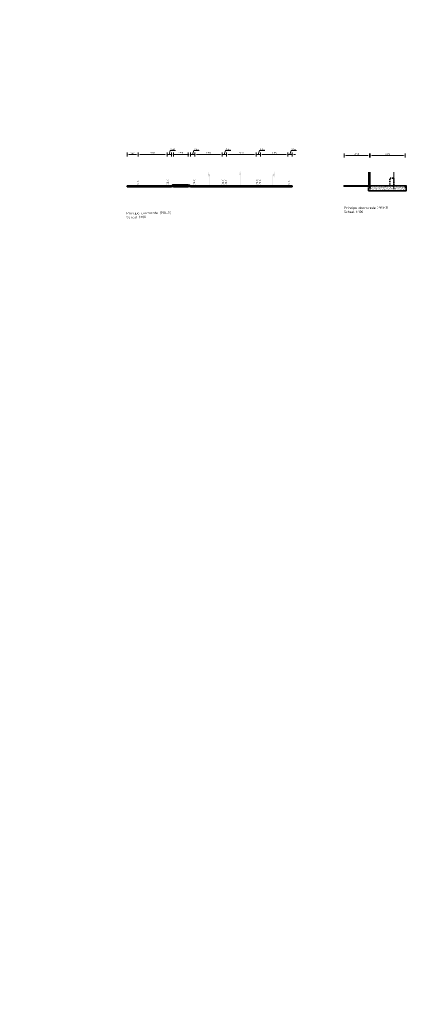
# Model space of a CAD drawing. Header units: metres. Extents: x 39929 to 50394, y 387420 to 399996.
# Tile 58 of 96: x 49144 to 49184, y 391432 to 391535. Entities that reach past the tile are written whole.
import ezdxf

# ---------------------------------------------------------------- set-up
doc = ezdxf.new("R2010")
doc.units = ezdxf.units.M
for name, pattern in [('DASHED', [0.75, 0.5, -0.25]), ('VH-RIJWIELPADBAND-SO', [20, 8, -2, 2, -2, 0, -2, 2, -2]), ('VW-33_STREEP', [6, 3, -3])]:
    doc.linetypes.add(name, pattern=pattern)
doc.layers.add('B-WE-VW-MARKERING_PIJL-T', color=7, linetype='Continuous')
for name, color, linetype, lineweight in [('N-WE-VH-FUNDERING-A', 252, 'Continuous', 18), ('N-WE-VH-FUNDERING-G', 7, 'Continuous', 35), ('N-WE-VH-GESLOTENVERHARDING_BETON-A', 252, 'Continuous', 18), ('N-WE-VH-KANTOPSLUITING_OPSLUITBAND-S', 150, 'Continuous', 25), ('N-WE-VH-KANTOPSLUITING_RIJWIELPADBAND-G', 10, 'VH-RIJWIELPADBAND-SO', 35), ('N-WE-VH-KANTOPSLUITING_TROTTOIRBAND_RWS-S', 210, 'Continuous', 25), ('N-WE-VH-KANTVERHARDING_TEGEL-G', 60, 'Continuous', 18), ('N-WE-VH-OPENVERHARDING_TEGEL-A', 7, 'Continuous', 18), ('N-WE-VH-VERHARDING_ASFALT-G', 252, 'Continuous', 35), ('N-WE-VH-VERHARDING_ASFALT_ROOD-A', 13, 'Continuous', 18), ('N-WE-VW-MARKERING_LANGS_STREEP_33_015-G', 7, 'VW-33_STREEP', 35), ('N-WE-VW-MARKERING_LANGS_STREEP_DOORGETROKKEN_015-G', 7, 'Continuous', 35), ('Topo', 7, 'Continuous', 18), ('X-XX-AL-200-T25', 7, 'Continuous', 25), ('X-XX-AL-DETAIL1-G', 7, 'Continuous', 18), ('X-XX-AL-M', 7, 'Continuous', 18)]:
    doc.layers.add(name, color=color, linetype=linetype, lineweight=lineweight)
doc.layers.add('X-XX-AL-HULPLIJN_GEEL-GD', color=2, linetype='Continuous', lineweight=18, plot=False)
doc.styles.add('NLCS-ISO-ANNOTATIVE-T18', font='NLCS-ISO.ttf', dxfattribs={"height": 1.799999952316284})
doc.styles.add('NLCS-ISO-T25', font='NLCS-ISO.ttf', dxfattribs={"height": 2.5})
doc.dimstyles.new('NLCS-ANNOTATIVE-T18-PIJL_l2_h1', dxfattribs={"dimtxt": 1.799999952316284, "dimasz": 1.8, "dimexe": 2, "dimexo": 2, "dimgap": 0.7, "dimtad": 1, "dimzin": 0, "dimdsep": 46, "dimtxsty": 'NLCS-ISO-ANNOTATIVE-T18', "dimcen": 0, "dimdle": 2, "dimclrd": 256, "dimclre": 256, "dimclrt": 256, "dimadec": 1, "dimazin": 0, "dimtfac": 1, "dimtofl": 0, "dimtmove": 1, "dimatfit": 0, "dimfxl": 2, "dimfxlon": 1, "dimtfillclr": 256, "dimtolj": 1, "dimtzin": 0, "dimlwd": 18, "dimlwe": 18, "dimarcsym": 0})
picture_1 = doc.add_image_def('image1.tif', size_in_pixel=(8000, 10000))

# ---------------------------------------------------------------- blocks, each defined once
blk = doc.blocks.new('vobul')
at = {"layer": 'B-WE-VW-MARKERING_PIJL-T'}
blk.add_hatch(color=256, dxfattribs=at).paths.add_polyline_path([(0, 0.07500000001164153), (4.599999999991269, 0.07500000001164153), (5.199999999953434, 0.6749999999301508), (3.999999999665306, 0.6749999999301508), (5.69999999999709, 0.9750000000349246), (7.499999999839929, 0.6749999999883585), (6.200000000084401, 0.6750000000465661), (5.449999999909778, -0.07500000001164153), (0, -0.07500000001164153)])
blk = doc.blocks.new('vobud')
at = {"layer": 'B-WE-VW-MARKERING_PIJL-T'}
blk.add_hatch(color=256, dxfattribs=at).paths.add_polyline_path([(5.44999999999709, -0.375), (7.5, 0), (5.44999999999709, 0.375), (5.44999999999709, 0.07500000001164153), (0, 0.07500000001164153), (0, -0.07500000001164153), (5.44999999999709, -0.07500000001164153)])
blk = doc.blocks.new('*D400')
at = {"layer": 'Defpoints', "color": 0, "transparency": 16777216}
for p in [(49155.94453992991, 391520.9710079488), (49154.79453992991, 391517.6833796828), (49155.94453992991, 391517.6833796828)]:
    blk.add_point(p, dxfattribs=at)
at = {"layer": 'X-XX-AL-M', "lineweight": 18, "transparency": 16777216}
for p, q in [((49154.79453992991, 391520.7710079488), (49154.79453992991, 391521.1710079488)), ((49154.97453992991, 391520.9710079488), (49155.76453992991, 391520.9710079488)), ((49155.94453992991, 391520.7710079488), (49155.94453992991, 391521.1710079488))]:
    blk.add_line(p, q, dxfattribs=at)
at = {"layer": 'X-XX-AL-M', "transparency": 16777216}
for points in [[(49154.97453992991, 391521.0010079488), (49154.97453992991, 391520.9410079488), (49154.79453992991, 391520.9710079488)], [(49155.76453992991, 391521.0010079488), (49155.76453992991, 391520.9410079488), (49155.94453992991, 391520.9710079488)]]:
    blk.add_solid(points, dxfattribs=at)
at = {"layer": 'X-XX-AL-M', "transparency": 16777216, "insert": (49155.3695399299, 391521.1310079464), "char_height": 0.1799999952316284, "attachment_point": 5, "style": 'NLCS-ISO-ANNOTATIVE-T18'}
blk.add_mtext('\\A1;var.', dxfattribs=at)
blk = doc.blocks.new('*D399')
at = {"layer": 'Defpoints', "color": 0, "transparency": 16777216}
for p in [(49158.94453992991, 391520.9710079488), (49155.94453992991, 391517.6833796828), (49158.94453992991, 391517.6833796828)]:
    blk.add_point(p, dxfattribs=at)
at = {"layer": 'X-XX-AL-M', "lineweight": 18, "transparency": 16777216}
for p, q in [((49155.94453992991, 391520.7710079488), (49155.94453992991, 391521.1710079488)), ((49156.12453992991, 391520.9710079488), (49158.76453992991, 391520.9710079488)), ((49158.94453992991, 391520.7710079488), (49158.94453992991, 391521.1710079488))]:
    blk.add_line(p, q, dxfattribs=at)
at = {"layer": 'X-XX-AL-M', "transparency": 16777216}
for points in [[(49156.12453992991, 391521.0010079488), (49156.12453992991, 391520.9410079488), (49155.94453992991, 391520.9710079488)], [(49158.76453992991, 391521.0010079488), (49158.76453992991, 391520.9410079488), (49158.94453992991, 391520.9710079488)]]:
    blk.add_solid(points, dxfattribs=at)
at = {"layer": 'X-XX-AL-M', "transparency": 16777216, "insert": (49157.44453992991, 391521.1310079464), "char_height": 0.1799999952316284, "attachment_point": 5, "style": 'NLCS-ISO-ANNOTATIVE-T18'}
blk.add_mtext('\\A1;3.00', dxfattribs=at)
blk = doc.blocks.new('*D398')
at = {"layer": 'Defpoints', "color": 0, "transparency": 16777216}
for p in [(49159.39453992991, 391520.9710079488), (49158.94453992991, 391517.6833796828), (49159.39453992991, 391517.6833796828)]:
    blk.add_point(p, dxfattribs=at)
at = {"layer": 'X-XX-AL-M', "lineweight": 18, "transparency": 16777216}
for p, q in [((49158.76453992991, 391520.9710079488), (49158.58453992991, 391520.9710079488)), ((49158.94453992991, 391520.7710079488), (49158.94453992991, 391521.1710079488)), ((49158.94453992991, 391520.9710079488), (49159.39453992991, 391520.9710079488)), ((49159.16953992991, 391520.9710079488), (49159.28803992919, 391521.3660079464)), ((49159.28803992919, 391521.3660079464), (49159.84203991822, 391521.3660079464)), ((49159.39453992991, 391520.7710079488), (49159.39453992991, 391521.1710079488)), ((49159.57453992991, 391520.9710079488), (49159.75453992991, 391520.9710079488))]:
    blk.add_line(p, q, dxfattribs=at)
at = {"layer": 'X-XX-AL-M', "transparency": 16777216}
for points in [[(49158.76453992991, 391521.0010079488), (49158.76453992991, 391520.9410079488), (49158.94453992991, 391520.9710079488)], [(49159.57453992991, 391521.0010079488), (49159.57453992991, 391520.9410079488), (49159.39453992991, 391520.9710079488)]]:
    blk.add_solid(points, dxfattribs=at)
at = {"layer": 'X-XX-AL-M', "transparency": 16777216, "insert": (49159.56503992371, 391521.526007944), "char_height": 0.1799999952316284, "attachment_point": 5, "style": 'NLCS-ISO-ANNOTATIVE-T18'}
blk.add_mtext('\\A1;0.45', dxfattribs=at)
blk = doc.blocks.new('*D397')
at = {"layer": 'Defpoints', "color": 0, "transparency": 16777216}
for p in [(49161.16453992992, 391520.9710079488), (49159.61453992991, 391517.7983796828), (49161.16453992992, 391517.7983796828)]:
    blk.add_point(p, dxfattribs=at)
at = {"layer": 'X-XX-AL-M', "lineweight": 18, "transparency": 16777216}
for p, q in [((49159.61453992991, 391520.7710079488), (49159.61453992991, 391521.1710079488)), ((49159.79453992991, 391520.9710079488), (49160.98453992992, 391520.9710079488)), ((49161.16453992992, 391520.7710079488), (49161.16453992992, 391521.1710079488))]:
    blk.add_line(p, q, dxfattribs=at)
at = {"layer": 'X-XX-AL-M', "transparency": 16777216}
for points in [[(49159.79453992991, 391521.0010079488), (49159.79453992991, 391520.9410079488), (49159.61453992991, 391520.9710079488)], [(49160.98453992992, 391521.0010079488), (49160.98453992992, 391520.9410079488), (49161.16453992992, 391520.9710079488)]]:
    blk.add_solid(points, dxfattribs=at)
at = {"layer": 'X-XX-AL-M', "transparency": 16777216, "insert": (49160.38953992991, 391521.1310079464), "char_height": 0.1799999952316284, "attachment_point": 5, "style": 'NLCS-ISO-ANNOTATIVE-T18'}
blk.add_mtext('\\A1;1.55', dxfattribs=at)
blk = doc.blocks.new('*D396')
at = {"layer": 'Defpoints', "color": 0, "transparency": 16777216}
for p in [(49161.83453992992, 391520.9710079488), (49161.38453992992, 391517.6833796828), (49161.83453992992, 391517.6833796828)]:
    blk.add_point(p, dxfattribs=at)
at = {"layer": 'X-XX-AL-M', "lineweight": 18, "transparency": 16777216}
for p, q in [((49161.20453992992, 391520.9710079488), (49161.02453992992, 391520.9710079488)), ((49161.38453992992, 391520.7710079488), (49161.38453992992, 391521.1710079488)), ((49161.38453992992, 391520.9710079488), (49161.83453992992, 391520.9710079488)), ((49161.60953992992, 391520.9710079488), (49161.72803992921, 391521.3660079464)), ((49161.72803992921, 391521.3660079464), (49162.28203991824, 391521.3660079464)), ((49161.83453992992, 391520.7710079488), (49161.83453992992, 391521.1710079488)), ((49162.01453992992, 391520.9710079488), (49162.19453992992, 391520.9710079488))]:
    blk.add_line(p, q, dxfattribs=at)
at = {"layer": 'X-XX-AL-M', "transparency": 16777216}
for points in [[(49161.20453992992, 391521.0010079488), (49161.20453992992, 391520.9410079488), (49161.38453992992, 391520.9710079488)], [(49162.01453992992, 391521.0010079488), (49162.01453992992, 391520.9410079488), (49161.83453992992, 391520.9710079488)]]:
    blk.add_solid(points, dxfattribs=at)
at = {"layer": 'X-XX-AL-M', "transparency": 16777216, "insert": (49162.00503992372, 391521.526007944), "char_height": 0.1799999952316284, "attachment_point": 5, "style": 'NLCS-ISO-ANNOTATIVE-T18'}
blk.add_mtext('\\A1;0.45', dxfattribs=at)
blk = doc.blocks.new('*D395')
at = {"layer": 'Defpoints', "color": 0, "transparency": 16777216}
for p in [(49164.68453992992, 391520.9710079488), (49161.83453992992, 391517.6833796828), (49164.68453992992, 391517.6833796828)]:
    blk.add_point(p, dxfattribs=at)
at = {"layer": 'X-XX-AL-M', "lineweight": 18, "transparency": 16777216}
for p, q in [((49161.83453992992, 391520.7710079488), (49161.83453992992, 391521.1710079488)), ((49162.01453992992, 391520.9710079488), (49164.50453992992, 391520.9710079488)), ((49164.68453992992, 391520.7710079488), (49164.68453992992, 391521.1710079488))]:
    blk.add_line(p, q, dxfattribs=at)
at = {"layer": 'X-XX-AL-M', "transparency": 16777216}
for points in [[(49162.01453992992, 391521.0010079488), (49162.01453992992, 391520.9410079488), (49161.83453992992, 391520.9710079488)], [(49164.50453992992, 391521.0010079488), (49164.50453992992, 391520.9410079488), (49164.68453992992, 391520.9710079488)]]:
    blk.add_solid(points, dxfattribs=at)
at = {"layer": 'X-XX-AL-M', "transparency": 16777216, "insert": (49163.25953992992, 391521.1310079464), "char_height": 0.1799999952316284, "attachment_point": 5, "style": 'NLCS-ISO-ANNOTATIVE-T18'}
blk.add_mtext('\\A1;2.85', dxfattribs=at)
blk = doc.blocks.new('*D394')
at = {"layer": 'Defpoints', "color": 0, "transparency": 16777216}
for p in [(49165.13453992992, 391520.9710079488), (49164.68453992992, 391517.6833796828), (49165.13453992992, 391517.6833796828)]:
    blk.add_point(p, dxfattribs=at)
at = {"layer": 'X-XX-AL-M', "lineweight": 18, "transparency": 16777216}
for p, q in [((49164.50453992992, 391520.9710079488), (49164.32453992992, 391520.9710079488)), ((49164.68453992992, 391520.7710079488), (49164.68453992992, 391521.1710079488)), ((49164.68453992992, 391520.9710079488), (49165.13453992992, 391520.9710079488)), ((49164.90953992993, 391520.9710079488), (49165.02803992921, 391521.3660079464)), ((49165.02803992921, 391521.3660079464), (49165.58203991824, 391521.3660079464)), ((49165.13453992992, 391520.7710079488), (49165.13453992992, 391521.1710079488)), ((49165.31453992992, 391520.9710079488), (49165.49453992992, 391520.9710079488))]:
    blk.add_line(p, q, dxfattribs=at)
at = {"layer": 'X-XX-AL-M', "transparency": 16777216}
for points in [[(49164.50453992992, 391521.0010079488), (49164.50453992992, 391520.9410079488), (49164.68453992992, 391520.9710079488)], [(49165.31453992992, 391521.0010079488), (49165.31453992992, 391520.9410079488), (49165.13453992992, 391520.9710079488)]]:
    blk.add_solid(points, dxfattribs=at)
at = {"layer": 'X-XX-AL-M', "transparency": 16777216, "insert": (49165.30503992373, 391521.526007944), "char_height": 0.1799999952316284, "attachment_point": 5, "style": 'NLCS-ISO-ANNOTATIVE-T18'}
blk.add_mtext('\\A1;0.45', dxfattribs=at)
blk = doc.blocks.new('*D393')
at = {"layer": 'Defpoints', "color": 0, "transparency": 16777216}
for p in [(49168.23453992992, 391520.9710079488), (49165.13453992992, 391517.6833796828), (49168.23453992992, 391517.6833796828)]:
    blk.add_point(p, dxfattribs=at)
at = {"layer": 'X-XX-AL-M', "lineweight": 18, "transparency": 16777216}
for p, q in [((49165.13453992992, 391520.7710079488), (49165.13453992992, 391521.1710079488)), ((49165.31453992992, 391520.9710079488), (49168.05453992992, 391520.9710079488)), ((49168.23453992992, 391520.7710079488), (49168.23453992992, 391521.1710079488))]:
    blk.add_line(p, q, dxfattribs=at)
at = {"layer": 'X-XX-AL-M', "transparency": 16777216}
for points in [[(49165.31453992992, 391521.0010079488), (49165.31453992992, 391520.9410079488), (49165.13453992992, 391520.9710079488)], [(49168.05453992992, 391521.0010079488), (49168.05453992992, 391520.9410079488), (49168.23453992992, 391520.9710079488)]]:
    blk.add_solid(points, dxfattribs=at)
at = {"layer": 'X-XX-AL-M', "transparency": 16777216, "insert": (49166.68453992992, 391521.1310079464), "char_height": 0.1799999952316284, "attachment_point": 5, "style": 'NLCS-ISO-ANNOTATIVE-T18'}
blk.add_mtext('\\A1;3.10', dxfattribs=at)
blk = doc.blocks.new('*D392')
at = {"layer": 'Defpoints', "color": 0, "transparency": 16777216}
for p in [(49168.68453992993, 391520.9710079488), (49168.23453992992, 391517.6833796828), (49168.68453992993, 391517.6833796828)]:
    blk.add_point(p, dxfattribs=at)
at = {"layer": 'X-XX-AL-M', "lineweight": 18, "transparency": 16777216}
for p, q in [((49168.05453992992, 391520.9710079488), (49167.87453992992, 391520.9710079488)), ((49168.23453992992, 391520.7710079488), (49168.23453992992, 391521.1710079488)), ((49168.23453992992, 391520.9710079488), (49168.68453992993, 391520.9710079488)), ((49168.45953992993, 391520.9710079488), (49168.57803992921, 391521.3660079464)), ((49168.57803992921, 391521.3660079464), (49169.13203991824, 391521.3660079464)), ((49168.68453992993, 391520.7710079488), (49168.68453992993, 391521.1710079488)), ((49168.86453992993, 391520.9710079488), (49169.04453992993, 391520.9710079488))]:
    blk.add_line(p, q, dxfattribs=at)
at = {"layer": 'X-XX-AL-M', "transparency": 16777216}
for points in [[(49168.05453992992, 391521.0010079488), (49168.05453992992, 391520.9410079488), (49168.23453992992, 391520.9710079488)], [(49168.86453992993, 391521.0010079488), (49168.86453992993, 391520.9410079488), (49168.68453992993, 391520.9710079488)]]:
    blk.add_solid(points, dxfattribs=at)
at = {"layer": 'X-XX-AL-M', "transparency": 16777216, "insert": (49168.85503992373, 391521.526007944), "char_height": 0.1799999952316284, "attachment_point": 5, "style": 'NLCS-ISO-ANNOTATIVE-T18'}
blk.add_mtext('\\A1;0.45', dxfattribs=at)
blk = doc.blocks.new('*D391')
at = {"layer": 'Defpoints', "color": 0, "transparency": 16777216}
for p in [(49171.53453992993, 391520.9710079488), (49168.68453992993, 391517.6833796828), (49171.53453992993, 391517.6833796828)]:
    blk.add_point(p, dxfattribs=at)
at = {"layer": 'X-XX-AL-M', "lineweight": 18, "transparency": 16777216}
for p, q in [((49168.68453992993, 391520.7710079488), (49168.68453992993, 391521.1710079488)), ((49168.86453992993, 391520.9710079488), (49171.35453992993, 391520.9710079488)), ((49171.53453992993, 391520.7710079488), (49171.53453992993, 391521.1710079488))]:
    blk.add_line(p, q, dxfattribs=at)
at = {"layer": 'X-XX-AL-M', "transparency": 16777216}
for points in [[(49168.86453992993, 391521.0010079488), (49168.86453992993, 391520.9410079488), (49168.68453992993, 391520.9710079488)], [(49171.35453992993, 391521.0010079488), (49171.35453992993, 391520.9410079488), (49171.53453992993, 391520.9710079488)]]:
    blk.add_solid(points, dxfattribs=at)
at = {"layer": 'X-XX-AL-M', "transparency": 16777216, "insert": (49170.10953992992, 391521.1310079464), "char_height": 0.1799999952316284, "attachment_point": 5, "style": 'NLCS-ISO-ANNOTATIVE-T18'}
blk.add_mtext('\\A1;2.85', dxfattribs=at)
blk = doc.blocks.new('*D390')
at = {"layer": 'Defpoints', "color": 0, "transparency": 16777216}
for p in [(49171.98453992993, 391520.9710079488), (49171.53453992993, 391517.6833796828), (49171.98453992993, 391517.6833796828)]:
    blk.add_point(p, dxfattribs=at)
at = {"layer": 'X-XX-AL-M', "lineweight": 18, "transparency": 16777216}
for p, q in [((49171.35453992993, 391520.9710079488), (49171.17453992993, 391520.9710079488)), ((49171.53453992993, 391520.7710079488), (49171.53453992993, 391521.1710079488)), ((49171.53453992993, 391520.9710079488), (49171.98453992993, 391520.9710079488)), ((49171.75953992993, 391520.9710079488), (49171.87803992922, 391521.3660079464)), ((49171.87803992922, 391521.3660079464), (49172.43203991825, 391521.3660079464)), ((49171.98453992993, 391520.7710079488), (49171.98453992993, 391521.1710079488)), ((49172.16453992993, 391520.9710079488), (49172.34453992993, 391520.9710079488))]:
    blk.add_line(p, q, dxfattribs=at)
at = {"layer": 'X-XX-AL-M', "transparency": 16777216}
for points in [[(49171.35453992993, 391521.0010079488), (49171.35453992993, 391520.9410079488), (49171.53453992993, 391520.9710079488)], [(49172.16453992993, 391521.0010079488), (49172.16453992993, 391520.9410079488), (49171.98453992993, 391520.9710079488)]]:
    blk.add_solid(points, dxfattribs=at)
at = {"layer": 'X-XX-AL-M', "transparency": 16777216, "insert": (49172.15503992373, 391521.526007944), "char_height": 0.1799999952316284, "attachment_point": 5, "style": 'NLCS-ISO-ANNOTATIVE-T18'}
blk.add_mtext('\\A1;0.45', dxfattribs=at)
blk = doc.blocks.new('SVH-KANTOPSLUITING_OPSLUITBAND_100X200-D')
blk.add_hatch(color=254).paths.add_polyline_path([(-0.09999999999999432, -0.1999999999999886), (0, -0.1999999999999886), (0, 0), (-0.09999999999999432, 0)])
at = {"flags": 128}
blk.add_lwpolyline([(-0.09999999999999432, -0.1999999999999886), (0, -0.1999999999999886), (0, 0), (-0.09999999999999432, 0)], close=True, dxfattribs=at)
blk = doc.blocks.new('*D404')
at = {"layer": 'Defpoints', "color": 0, "transparency": 16777216}
for p in [(49180.04886812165, 391520.8535434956), (49177.3898959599, 391517.6908796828), (49180.03989595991, 391517.6833796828)]:
    blk.add_point(p, dxfattribs=at)
at = {"layer": 'X-XX-AL-M', "lineweight": 18, "transparency": 16777216}
for p, q in [((49177.39830208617, 391520.6610442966), (49177.39943415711, 391521.0610426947)), ((49180.04830208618, 391520.6535442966), (49180.04943415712, 391521.0535426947)), ((49177.57886740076, 391520.8605340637), (49179.86886884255, 391520.8540529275))]:
    blk.add_line(p, q, dxfattribs=at)
at = {"layer": 'X-XX-AL-M', "transparency": 16777216}
for points in [[(49177.57895230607, 391520.8905339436), (49177.57878249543, 391520.8305341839), (49177.39886812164, 391520.8610434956)], [(49179.86895374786, 391520.8840528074), (49179.86878393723, 391520.8240530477), (49180.04886812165, 391520.8535434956)]]:
    blk.add_solid(points, dxfattribs=at)
at = {"layer": 'X-XX-AL-M', "transparency": 16777216, "insert": (49178.72432095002, 391521.0172928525), "char_height": 0.1799999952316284, "attachment_point": 5, "rotation": 359.8378425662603, "style": 'NLCS-ISO-ANNOTATIVE-T18'}
blk.add_mtext('\\A1;2.65', dxfattribs=at)
blk = doc.blocks.new('*D403')
at = {"layer": 'Defpoints', "color": 0, "transparency": 16777216}
for p in [(49183.76989595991, 391520.8538274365), (49180.11989595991, 391517.7233796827), (49183.76989595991, 391517.7233796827)]:
    blk.add_point(p, dxfattribs=at)
at = {"layer": 'X-XX-AL-M', "lineweight": 18, "transparency": 16777216}
for p, q in [((49180.11989595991, 391520.6538274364), (49180.11989595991, 391521.0538274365)), ((49183.76989595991, 391520.6538274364), (49183.76989595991, 391521.0538274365)), ((49180.29989595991, 391520.8538274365), (49183.58989595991, 391520.8538274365))]:
    blk.add_line(p, q, dxfattribs=at)
at = {"layer": 'X-XX-AL-M', "transparency": 16777216}
for points in [[(49180.29989595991, 391520.8838274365), (49180.29989595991, 391520.8238274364), (49180.11989595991, 391520.8538274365)], [(49183.58989595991, 391520.8838274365), (49183.58989595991, 391520.8238274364), (49183.76989595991, 391520.8538274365)]]:
    blk.add_solid(points, dxfattribs=at)
at = {"layer": 'X-XX-AL-M', "transparency": 16777216, "insert": (49181.94489595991, 391521.013827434), "char_height": 0.1799999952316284, "attachment_point": 5, "style": 'NLCS-ISO-ANNOTATIVE-T18'}
blk.add_mtext('\\A1;3.65', dxfattribs=at)
blk = doc.blocks.new('SVH-KANTOPSLUITING_RWS_110 220X160-D')
blk.add_hatch(color=254).paths.add_polyline_path([(-0.2200000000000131, -0.1599999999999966), (-1.4210854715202e-14, -0.1599999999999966), (0, 0), (-0.1099999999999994, 0), (-0.2200000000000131, -0.1100000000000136)])
at = {"flags": 128}
blk.add_lwpolyline([(-0.2200000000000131, -0.1599999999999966), (-1.4210854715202e-14, -0.1599999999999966), (0, 0), (-0.1099999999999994, 0), (-0.2200000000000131, -0.1100000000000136)], close=True, dxfattribs=at)

msp = doc.modelspace()

# ---------------------------------------------------------------- hatches: boundary and pattern name
at = {"layer": 'N-WE-VH-FUNDERING-A'}
h = msp.add_hatch(dxfattribs=at)
h.set_pattern_fill('AVH-FUNDERING_02-SOD', color=0, scale=0.1, style=0, pattern_type=2)
h.set_pattern_definition([(0, (49159.61453992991, 391517.7133796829), (0.1, 0.1), [0.0125, -0.08750000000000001]), (90, (49159.61453992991, 391517.7133796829), (-0.09999999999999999, 0.1), [0.0125, -0.08750000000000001]), (135, (49159.62703992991, 391517.7133796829), (-0.09999999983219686, 5.551115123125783e-18), [0.01767767, -0.12374369]), (0, (49159.62703992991, 391517.7696296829), (0.1, 0.1), [0.0125, -0.08750000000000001]), (45, (49159.63328992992, 391517.7633796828), (0, 0.09999999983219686), [0.00883883, -0.13258252]), (135, (49159.63328992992, 391517.7633796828), (-0.09999999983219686, 5.551115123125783e-18), [0.00883883, -0.13258252]), (0, (49159.66453992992, 391517.7946296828), (0.1, 0.1), [0.01767767, -0.08232233]), (45, (49159.66453992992, 391517.7946296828), (0, 0.09999999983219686), [0.0125, -0.12892136]), (135, (49159.68221759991, 391517.7946296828), (-0.09999999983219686, 5.551115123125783e-18), [0.0125, -0.12892136]), (90, (49159.68328992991, 391517.7383796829), (-0.09999999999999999, 0.1), [0.0125, -0.08750000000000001]), (45, (49159.68328992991, 391517.7383796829), (0, 0.09999999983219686), [0.00883883, -0.13258252]), (135, (49159.68953992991, 391517.7446296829), (-0.09999999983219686, 5.551115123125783e-18), [0.00883883, -0.13258252]), (0, (49159.62703992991, 391517.7383796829), (0.1, 0.1), [0.00625, -0.08375]), (0, (49159.70203992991, 391517.7633796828), (0.1, 0.1), [0.00625, -0.08375]), (90, (49159.67078992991, 391517.7758796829), (-0.09999999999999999, 0.1), [0.00625, -0.08375]), (135, (49159.68328992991, 391517.7196296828), (-0.09999999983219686, 5.551115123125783e-18), [0.00883883, -0.13258252]), (135, (49159.63953992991, 391517.7883796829), (-0.09999999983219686, 5.551115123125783e-18), [0.00883883, -0.13258252]), (45, (49159.66141492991, 391517.7461921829), (0, 0.09999999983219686), [0.00883883, -0.13258252]), (90, (49159.64891492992, 391517.7258796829), (-0.09999999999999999, 0.1), [0.0015625, -0.09843750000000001]), (90, (49159.65360242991, 391517.7680671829), (-0.09999999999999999, 0.1), [0.0015625, -0.09843750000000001]), (90, (49159.70047742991, 391517.7852546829), (-0.09999999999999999, 0.1), [0.0015625, -0.09843750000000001]), (90, (49159.70203992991, 391517.7321296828), (-0.09999999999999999, 0.1), [0.0015625, -0.09843750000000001])])
h.paths.add_polyline_path([(49161.16453992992, 391517.7133796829), (49159.61453992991, 391517.7133796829), (49159.73453992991, 391517.5983796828), (49161.04453992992, 391517.5983796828)])
h = msp.add_hatch(dxfattribs=at)
h.set_pattern_fill('AVH-FUNDERING_ZAND-SOD', scale=0.1, style=0, pattern_type=2)
h.set_pattern_definition([(37.50000000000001, (0, 0), (-0.006299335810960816, 0.1926823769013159), [0, -0.152, 0, -0.17, 0, -0.1625]), (7.499999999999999, (0, 0), (0.1769776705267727, 0.282214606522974), [0, -0.082, 0, -0.137, 0, -0.0525]), (327.5, (-0.123, 0), (0.3114141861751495, 0.0005659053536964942), [0, -0.05, 0, -0.18, 0, -0.235]), (317.5, (-0.123, 0), (0.3006126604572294, 0.08776755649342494), [0, -0.025, 0, -0.118, 0, -0.135])])
h.paths.add_polyline_path([(49183.86989595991, 391517.5233796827), (49183.76989595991, 391517.5233796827), (49183.76989595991, 391517.6583796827), (49180.01989595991, 391517.6583796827), (49180.01989595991, 391517.5233796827), (49179.93989595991, 391517.5233796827), (49179.93989595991, 391517.1583796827), (49183.86989595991, 391517.1583796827)])
at = {"layer": 'N-WE-VH-GESLOTENVERHARDING_BETON-A'}
h = msp.add_hatch(color=256, dxfattribs=at)
h.dxf.hatch_style = 1
h.paths.add_polyline_path([(49159.39453992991, 391517.6383796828), (49159.61453992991, 391517.6383796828), (49159.61453992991, 391517.7133796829), (49159.73453992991, 391517.5983796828), (49159.39453992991, 391517.5983796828)])
h.paths.add_polyline_path([(49161.38453992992, 391517.6383796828), (49161.16453992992, 391517.6383796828), (49161.16453992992, 391517.7133796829), (49161.04453992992, 391517.5983796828), (49161.38453992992, 391517.5983796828)])
at = {"layer": 'N-WE-VH-KANTOPSLUITING_RIJWIELPADBAND-G', "true_color": 0xc7c8ca}
h = msp.add_hatch(color=9, dxfattribs=at)
h.dxf.hatch_style = 1
h.paths.add_polyline_path([(49180.11989595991, 391517.7233796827), (49180.08989595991, 391517.7233796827), (49180.0398959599, 391517.6833796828), (49180.0398959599, 391517.5233796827), (49180.11989595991, 391517.5233796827)])
at = {"layer": 'N-WE-VH-OPENVERHARDING_TEGEL-A', "true_color": 0x939598}
msp.add_hatch(color=252, dxfattribs=at).paths.add_polyline_path([(49180.11989595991, 391517.7233796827), (49180.11989595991, 391517.6583796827), (49183.76989595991, 391517.6583796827), (49183.76989595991, 391517.7233796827)])
at = {"layer": 'N-WE-VH-VERHARDING_ASFALT_ROOD-A'}
h = msp.add_hatch(color=256, dxfattribs=at)
h.dxf.hatch_style = 1
h.paths.add_polyline_path([(49161.16453992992, 391517.7983796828), (49159.61453992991, 391517.7983796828), (49159.61453992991, 391517.7633796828), (49161.16453992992, 391517.7633796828)])

# ---------------------------------------------------------------- linework, layer by layer
at = {"layer": 'N-WE-VH-FUNDERING-G', "linetype": 'DASHED', "ltscale": 0.2, "flags": 128}
msp.add_lwpolyline([(49182.16989595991, 391517.7233796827), (49182.16989595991, 391518.4933796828), (49182.56989595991, 391518.4933796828), (49182.56989595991, 391517.7233796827)], dxfattribs=at)
at = {"layer": 'N-WE-VH-FUNDERING-G', "flags": 128}
for points in [[(49159.61453992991, 391517.5983796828), (49161.16453992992, 391517.5983796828)], [(49179.93989595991, 391517.5233796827), (49179.93989595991, 391517.1583796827)], [(49179.93989595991, 391517.1583796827), (49183.86989595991, 391517.1583796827), (49183.86989595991, 391517.5233796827)]]:
    msp.add_lwpolyline(points, dxfattribs=at)
at = {"layer": 'N-WE-VH-KANTOPSLUITING_RIJWIELPADBAND-G', "flags": 128}
msp.add_lwpolyline([(49180.08989595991, 391517.7233796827), (49180.0398959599, 391517.6833796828), (49180.0398959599, 391517.5233796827), (49180.11989595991, 391517.5233796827), (49180.11989595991, 391517.7233796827)], close=True, dxfattribs=at)
at = {"layer": 'N-WE-VH-KANTVERHARDING_TEGEL-G', "flags": 128}
for points in [[(49180.11989595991, 391517.7233796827), (49183.76989595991, 391517.7233796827)], [(49180.11989595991, 391517.6583796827), (49183.76989595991, 391517.6583796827)]]:
    msp.add_lwpolyline(points, dxfattribs=at)
at = {"layer": 'N-WE-VH-VERHARDING_ASFALT-G', "flags": 128}
for points in [[(49154.79453992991, 391517.6833796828), (49155.79453992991, 391517.6833796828), (49155.94453992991, 391517.6833796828), (49158.94453992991, 391517.6833796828), (49159.09453992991, 391517.6833796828), (49159.39453992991, 391517.6833796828)], [(49154.79453992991, 391517.6833796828), (49154.79453992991, 391517.5983796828)], [(49154.79453992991, 391517.6483796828), (49155.79453992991, 391517.6483796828), (49155.94453992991, 391517.6483796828), (49158.94453992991, 391517.6483796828), (49159.09453992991, 391517.6483796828), (49159.39453992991, 391517.6483796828)], [(49154.79453992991, 391517.5983796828), (49155.79453992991, 391517.5983796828), (49155.94453992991, 391517.5983796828), (49158.94453992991, 391517.5983796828), (49159.09453992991, 391517.5983796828), (49159.39453992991, 391517.5983796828)], [(49159.61453992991, 391517.7983796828), (49161.16453992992, 391517.7983796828)], [(49159.61453992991, 391517.7633796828), (49161.16453992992, 391517.7633796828)], [(49159.61453992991, 391517.7133796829), (49161.16453992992, 391517.7133796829)], [(49161.38453992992, 391517.6833796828), (49161.68453992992, 391517.6833796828), (49161.83453992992, 391517.6833796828), (49164.68453992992, 391517.6833796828), (49164.83453992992, 391517.6833796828), (49164.98453992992, 391517.6833796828), (49165.13453992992, 391517.6833796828), (49168.23453992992, 391517.6833796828), (49168.38453992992, 391517.6833796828), (49168.53453992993, 391517.6833796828), (49168.68453992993, 391517.6833796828), (49171.53453992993, 391517.6833796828), (49171.68453992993, 391517.6833796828), (49171.98453992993, 391517.6833796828)], [(49161.38453992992, 391517.6483796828), (49161.68453992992, 391517.6483796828), (49161.83453992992, 391517.6483796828), (49164.68453992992, 391517.6483796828), (49164.83453992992, 391517.6483796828), (49164.98453992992, 391517.6483796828), (49165.13453992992, 391517.6483796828), (49168.23453992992, 391517.6483796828), (49168.38453992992, 391517.6483796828), (49168.53453992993, 391517.6483796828), (49168.68453992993, 391517.6483796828), (49171.53453992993, 391517.6483796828), (49171.68453992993, 391517.6483796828), (49171.98453992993, 391517.6483796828)], [(49161.38453992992, 391517.5983796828), (49161.68453992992, 391517.5983796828), (49161.83453992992, 391517.5983796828), (49164.68453992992, 391517.5983796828), (49164.83453992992, 391517.5983796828), (49164.98453992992, 391517.5983796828), (49165.13453992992, 391517.5983796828), (49168.23453992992, 391517.5983796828), (49168.38453992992, 391517.5983796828), (49168.53453992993, 391517.5983796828), (49168.68453992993, 391517.5983796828), (49171.53453992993, 391517.5983796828), (49171.68453992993, 391517.5983796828), (49171.98453992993, 391517.5983796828)], [(49171.98453992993, 391517.6833796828), (49171.98453992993, 391517.5983796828)], [(49177.3898959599, 391517.6833796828), (49180.0398959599, 391517.6833796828)], [(49177.3898959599, 391517.6833796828), (49177.3898959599, 391517.6583796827)], [(49177.3898959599, 391517.6583796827), (49180.0398959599, 391517.6583796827)]]:
    msp.add_lwpolyline(points, dxfattribs=at)
at = {"layer": 'N-WE-VW-MARKERING_LANGS_STREEP_33_015-G', "color": 7, "const_width": 0.025, "flags": 128}
for points in [[(49155.79453992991, 391517.7083796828), (49155.94453992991, 391517.7083796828)], [(49171.53453992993, 391517.7083796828), (49171.68453992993, 391517.7083796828)]]:
    msp.add_lwpolyline(points, dxfattribs=at)
at = {"layer": 'N-WE-VW-MARKERING_LANGS_STREEP_DOORGETROKKEN_015-G', "color": 7, "const_width": 0.025, "flags": 128}
for points in [[(49158.94453992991, 391517.7083796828), (49159.09453992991, 391517.7083796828)], [(49161.68453992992, 391517.7083796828), (49161.83453992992, 391517.7083796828)], [(49164.68453992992, 391517.7083796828), (49164.83453992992, 391517.7083796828)], [(49164.98453992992, 391517.7083796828), (49165.13453992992, 391517.7083796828)], [(49168.23453992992, 391517.7083796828), (49168.38453992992, 391517.7083796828)], [(49168.53453992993, 391517.7083796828), (49168.68453992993, 391517.7083796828)]]:
    msp.add_lwpolyline(points, dxfattribs=at)
at = {"layer": 'X-XX-AL-DETAIL1-G', "flags": 128}
for points in [[(49159.39453992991, 391517.6383796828), (49159.61453992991, 391517.6383796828), (49159.61453992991, 391517.7133796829), (49159.73453992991, 391517.5983796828), (49159.39453992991, 391517.5983796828)], [(49161.38453992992, 391517.6383796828), (49161.16453992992, 391517.6383796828), (49161.16453992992, 391517.7133796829), (49161.04453992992, 391517.5983796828), (49161.38453992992, 391517.5983796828)]]:
    msp.add_lwpolyline(points, close=True, dxfattribs=at)
at = {"layer": 'X-XX-AL-HULPLIJN_GEEL-GD', "flags": 128}
for points in [[(49179.93989595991, 391517.6583796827), (49179.93989595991, 391519.1368589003)], [(49180.0398959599, 391517.6833796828), (49180.0398959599, 391519.1368589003)], [(49180.0398959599, 391517.6583796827), (49180.0398959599, 391519.1368589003)], [(49180.11989595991, 391517.3630264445), (49180.11989595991, 391519.1368589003)], [(49182.56989595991, 391517.3630264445), (49182.56989595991, 391519.1368589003)], [(49159.39453992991, 391517.6833796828), (49159.61453992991, 391517.6833796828)], [(49161.16453992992, 391517.6833796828), (49161.38453992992, 391517.6833796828)], [(49180.1398959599, 391517.6833796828), (49180.2198959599, 391517.6833796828)]]:
    msp.add_lwpolyline(points, dxfattribs=at)

# ---------------------------------------------------------------- block references
at = {"layer": 'B-WE-VW-MARKERING_PIJL-T', "color": 7, "transparency": 33554687, "yscale": 0.2, "zscale": 0.2}
for name, p, xscale, rotation in [('vobul', (49163.41909117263, 391517.7407185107), 0.2, 89.96551719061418), ('vobud', (49166.56591055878, 391517.7520750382), 0.2, 90.24963220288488), ('vobul', (49169.96640733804, 391517.7356215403), -0.2, 270.0344828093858)]:
    msp.add_blockref(name, p, dxfattribs=dict(at, xscale=xscale, rotation=rotation))
at = {"layer": 'N-WE-VH-KANTOPSLUITING_OPSLUITBAND-S', "xscale": -1}
msp.add_blockref('SVH-KANTOPSLUITING_OPSLUITBAND_100X200-D', (49183.76989595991, 391517.7233796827), dxfattribs=at)
at = {"layer": 'N-WE-VH-KANTOPSLUITING_TROTTOIRBAND_RWS-S'}
msp.add_blockref('SVH-KANTOPSLUITING_RWS_110 220X160-D', (49159.61453992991, 391517.7983796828), dxfattribs=at)
at = {"layer": 'N-WE-VH-KANTOPSLUITING_TROTTOIRBAND_RWS-S', "xscale": -1}
msp.add_blockref('SVH-KANTOPSLUITING_RWS_110 220X160-D', (49161.16453992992, 391517.7983796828), dxfattribs=at)

# ---------------------------------------------------------------- texts
at = {"layer": 'X-XX-AL-200-T25', "style": 'NLCS-ISO-T25'}
for s, insert, char_height, width, attachment_point, rotation in [('3-3', (49155.89445008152, 391517.825244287), 0.18, 47.5, 6, 269.71236654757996), ('(0.15)', (49159.00109246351, 391517.8191101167), 0.18, 47.5, 6, 269.71236654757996), ('(0.15)', (49161.77241293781, 391517.8191101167), 0.18, 47.5, 6, 269.71236654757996), ('(0.15)', (49164.74390640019, 391517.8191101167), 0.18, 47.5, 6, 269.71236654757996), ('(0.15)', (49165.05669196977, 391517.8191101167), 0.18, 47.5, 6, 269.71236654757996), ('(0.15)', (49168.30363715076, 391517.8191101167), 0.18, 47.5, 6, 269.71236654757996), ('(0.15)', (49168.60686012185, 391517.8191101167), 0.18, 47.5, 6, 269.71236654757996), ('3-3', (49171.63219582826, 391517.825244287), 0.18, 47.5, 6, 269.71236654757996), ('Principe doorsnede (PRI-3)^JSchaal 1:100', (49154.72244110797, 391514.648804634), 0.25, 4.851722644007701, 4, 0.2876334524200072), ('Principe doorsnede (PRI-3)^JSchaal 1:100', (49177.38916322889, 391515.1902386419), 0.25, 4.851722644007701, 4, 0.2876334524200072)]:
    msp.add_mtext(s, dxfattribs=dict(at, insert=insert, char_height=char_height, width=width, attachment_point=attachment_point, rotation=rotation))

# ---------------------------------------------------------------- dimensions: what is measured, and where the dimension line sits
at = {"layer": 'X-XX-AL-M'}
dim = msp.add_aligned_dim(p1=(49154.79453992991, 391517.6833796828), p2=(49155.94453992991, 391517.6833796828), distance=3.2876282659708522, text='var.', dimstyle='NLCS-ANNOTATIVE-T18-PIJL_l2_h1', dxfattribs=at)
dim.commit()
dim.dimension.update_dxf_attribs({"geometry": '*D400', "text_midpoint": (49155.3695399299, 391521.1310079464)})
for p1, p2, distance, picture, middle in [((49155.94453992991, 391517.6833796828), (49158.94453992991, 391517.6833796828), 3.2876282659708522, '*D399', (49157.44453992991, 391521.1310079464)), ((49158.94453992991, 391517.6833796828), (49159.39453992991, 391517.6833796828), 3.2876282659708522, '*D398', (49159.35803992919, 391521.526007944)), ((49159.61453992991, 391517.7983796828), (49161.16453992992, 391517.7983796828), 3.172628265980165, '*D397', (49160.38953992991, 391521.1310079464)), ((49161.38453992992, 391517.6833796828), (49161.83453992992, 391517.6833796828), 3.2876282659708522, '*D396', (49161.79803992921, 391521.526007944)), ((49161.83453992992, 391517.6833796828), (49164.68453992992, 391517.6833796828), 3.2876282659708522, '*D395', (49163.25953992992, 391521.1310079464)), ((49164.68453992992, 391517.6833796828), (49165.13453992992, 391517.6833796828), 3.2876282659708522, '*D394', (49165.09803992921, 391521.526007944)), ((49165.13453992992, 391517.6833796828), (49168.23453992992, 391517.6833796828), 3.2876282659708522, '*D393', (49166.68453992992, 391521.1310079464)), ((49168.23453992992, 391517.6833796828), (49168.68453992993, 391517.6833796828), 3.2876282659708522, '*D392', (49168.64803992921, 391521.526007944)), ((49168.68453992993, 391517.6833796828), (49171.53453992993, 391517.6833796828), 3.2876282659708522, '*D391', (49170.10953992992, 391521.1310079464)), ((49171.53453992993, 391517.6833796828), (49171.98453992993, 391517.6833796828), 3.2876282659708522, '*D390', (49171.94803992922, 391521.526007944)), ((49177.3898959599, 391517.6908796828), (49180.0398959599, 391517.6833796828), 3.170176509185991, '*D404', (49178.72432095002, 391521.0172928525)), ((49180.11989595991, 391517.7233796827), (49183.76989595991, 391517.7233796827), 3.1304477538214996, '*D403', (49181.94489595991, 391521.013827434))]:
    dim = msp.add_aligned_dim(p1=p1, p2=p2, distance=distance, dimstyle='NLCS-ANNOTATIVE-T18-PIJL_l2_h1', dxfattribs=at)
    dim.commit()
    dim.dimension.update_dxf_attribs({"geometry": picture, "text_midpoint": middle})

# ---------------------------------------------------------------- pictures from other files: only their frames are drawn
at = {"layer": 'Topo'}
image = msp.add_image(picture_1, insert=(40047.86251047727, 387419.719072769), size_in_units=(9985.02425296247, 12481.280316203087), rotation=0.547019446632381, dxfattribs=dict(at, brightness=90, contrast=40))
image.dxf.flags = 7

doc.saveas('drawing.dxf')
